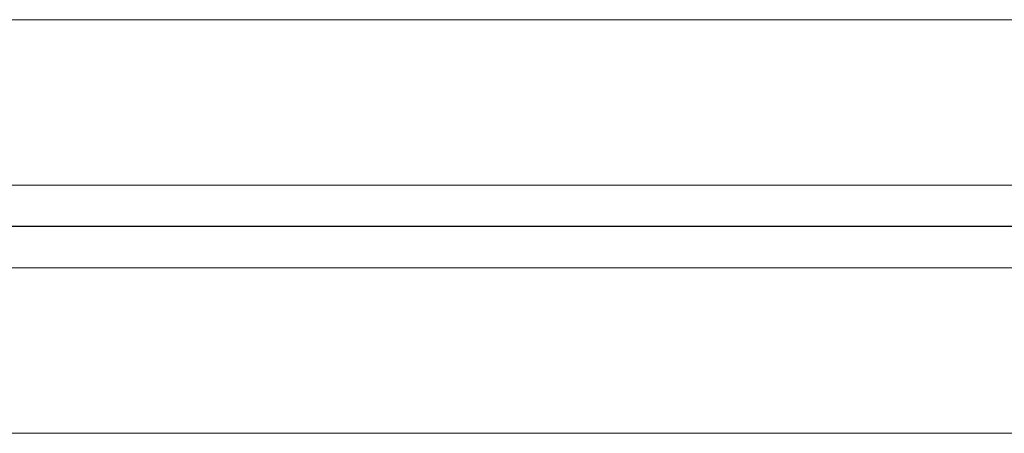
# Model space of a CAD drawing. Extents: x 1911006 to 2186114, y 709265 to 747216.
# Tile 24 of 256: x 1917522 to 1917582, y 735078 to 735103. Entities that reach past the tile are written whole.
import ezdxf

# ---------------------------------------------------------------- set-up
doc = ezdxf.new("R2010")
doc.units = 0
doc.header["$LTSCALE"] = 500
doc.header["$MEASUREMENT"] = 0
doc.linetypes.add('AM_DIN_G_W050', pattern=[13.75, 9.75, -1.5, 1, -1.5])
doc.layers.add('!_A_01_TENKÁ', color=8, linetype='CONTINUOUS', lineweight=13)
doc.layers.add('AM_7', color=4, linetype='AM_DIN_G_W050', lineweight=25)

msp = doc.modelspace()

# ---------------------------------------------------------------- linework, layer by layer
at = {"layer": '!_A_01_TENKÁ', "color": 7}
for p, q in [((1921360.126, 735103.228), (1917503.196, 735103.228)), ((1917503.196, 735093.228), (1921360.126, 735093.228)), ((1921360.126, 735088.228), (1917503.196, 735088.228)), ((1917503.196, 735078.228), (1921360.126, 735078.228))]:
    msp.add_line(p, q, dxfattribs=at)
at = {"layer": 'AM_7', "color": 7}
msp.add_line((1921360.126, 735090.728), (1917479.496, 735090.728), dxfattribs=at)

doc.saveas('drawing.dxf')
